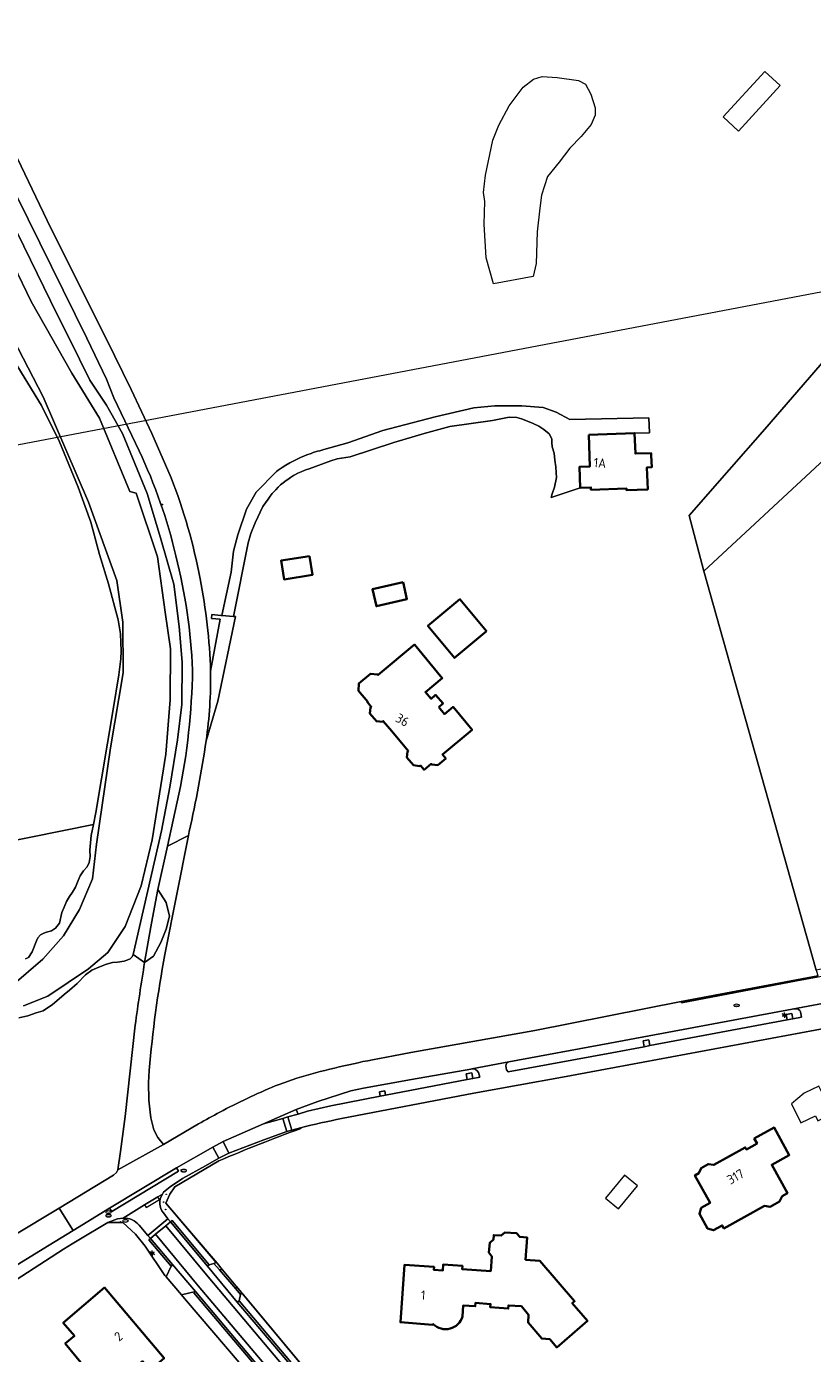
# Model space of a CAD drawing. Header units: metres. Extents: x 140853 to 145288, y 474558 to 480269.
# Tile 120 of 256: x 141550 to 141701, y 478305 to 478560. Entities that reach past the tile are written whole.
import ezdxf
from ezdxf.enums import TextEntityAlignment as Align

# ---------------------------------------------------------------- set-up
doc = ezdxf.new("R2010")
doc.units = ezdxf.units.M
doc.header["$MEASUREMENT"] = 0
for name, color, linetype, lineweight in [('B-WE-GR-BOS_LOOF-G', 40, 'Continuous', 13), ('B-WE-GR-GRAS_KRUIDENRIJK-G', 80, 'Continuous', 18), ('B-WE-GR-GROENVOORZIENING-G', 80, 'Continuous', 18), ('B-WE-GW-WATERGANG_INSTEEK-G', 90, 'Continuous', 18), ('B-WE-IE-TERREINAFSCHEIDING_KUNSTMATIG_HEKWERK-G', 20, 'IE-TERREINAFSCHEIDING-KUNSTMATIG', 18), ('B-WE-KL-ET_LS_OV_LICHTMAST-S', 190, 'Continuous', 18), ('B-WE-KL-GAS_PUT-S', 30, 'Continuous', 18), ('B-WE-KL-WATER_BRANDLEIDING_PUT-S', 150, 'Continuous', 18), ('B-WE-KL-WATER_PUT-S', 170, 'Continuous', 18), ('B-WE-OG-BEBOUWING-G', 7, 'Continuous', 35), ('B-WE-OG-BEBOUWING_HUISNUMMER-T18', 10, 'Continuous', 18), ('B-WE-OG-BEBOUWING_LUIFEL-G', 7, 'Continuous', 18), ('B-WE-OG-HULPLIJN-G', 50, 'Continuous', 18), ('B-WE-OG-TERREIN_ERF-G', 7, 'Continuous', 18), ('B-WE-OG-WATER-G', 130, 'Continuous', 18), ('B-WE-VH-VERHARDING_ASFALT-G', 252, 'Continuous', 18), ('B-WE-VH-VERHARDING_BEDRIJFSVLOERPLAAT-G', 252, 'Continuous', 18), ('B-WE-VH-VERHARDING_BETONSTRAATSTEEN-G', 252, 'Continuous', 18), ('B-WE-VH-VERHARDING_GRASBETONSTEEN-G', 70, 'Continuous', 18), ('B-WE-VH-VERHARDING_HALFVERHARDING-G', 252, 'Continuous', 18), ('B-WE-VH-VERHARDING_HALFVERHARDING_GRIND-G', 252, 'Continuous', 18), ('B-WE-VH-VERHARDING_STRAATBAKSTEEN-G', 252, 'Continuous', 18), ('B-WE-VW-MARKERING-G', 7, 'Continuous', 18), ('X-XX-XX-ALGEMEEN-S', 7, 'Continuous', 18)]:
    doc.layers.add(name, color=color, linetype=linetype, lineweight=lineweight)
doc.styles.add('NLCS-ISO', font='txt')
doc.linetypes.add('IE-TERREINAFSCHEIDING-KUNSTMATIG', pattern='A,4,[82,NLCS.shx,S=0.75,R=90,X=0,Y=0],4,-2', length=10)

# ---------------------------------------------------------------- blocks, each defined once
blk = doc.blocks.new('SIE-WEG_AFVALBAK_TYPE_01')
for radius in [0.25, 0.156]:
    blk.add_circle((0, 0), radius)
blk = doc.blocks.new('B-SIE-WEG_LICHTMAST-SO')
at = {"ltscale": 0.1}
for p, q in [((-1.1, 0.6), (-2.2, 1.3)), ((0, 1.3), (0, 2.5)), ((1.1, 0.6), (2.2, 1.3)), ((-1.1, -0.6), (-2.2, -1.3)), ((0, -1.3), (0, -2.5)), ((1.1, -0.6), (2.2, -1.3))]:
    blk.add_line(p, q, dxfattribs=at)
at = {"flags": 128}
for points in [[(-1.2, 0.5), (1.2, 0.5)], [(-1.2, -0.5), (1.2, -0.5)]]:
    blk.add_lwpolyline(points, dxfattribs=at)
at = {"ltscale": 0.1}
blk.add_circle((0, 0), 1.27, dxfattribs=at)
at = {"style": 'NLCS-ISO'}
blk.add_attdef('TYPE', text='', height=1.8, dxfattribs=at).set_placement((0, 2.5), align=Align.BOTTOM_CENTER)
blk = doc.blocks.new('SKL-GAS_PUT-SO')
at = {"color": 0, "linetype": 'ByBlock', "lineweight": 18}
blk.add_ellipse((0, 0), major_axis=(2.5, 0), ratio=0.601255, dxfattribs=at)
at = {"color": 0, "linetype": 'ByBlock', "lineweight": 18, "style": 'NLCS-ISO'}
blk.add_text('gas', height=1.8, dxfattribs=at).set_placement((0.1, 0.3), align=Align.MIDDLE_CENTER)
blk = doc.blocks.new('SIE-WEG_STRAATPOT_BRANDKRAAN-SO')
blk.add_ellipse((0, 0), major_axis=(-0.729, 0), ratio=0.685994)
at = {"style": 'NLCS-ISO'}
blk.add_text('BR', height=0.4, dxfattribs=at).set_placement((-0.3, -0.2))
blk = doc.blocks.new('SKL-WATERLEIDINGPUT-SO')
at = {"color": 0, "linetype": 'ByBlock', "lineweight": 18}
blk.add_ellipse((0, 0), major_axis=(2.5, 0), ratio=0.54, dxfattribs=at)
at = {"color": 0, "linetype": 'ByBlock', "lineweight": 18, "style": 'NLCS-ISO'}
blk.add_text('wl', height=1.8, dxfattribs=at).set_placement((0, 0), align=Align.MIDDLE_CENTER)

msp = doc.modelspace()

# ---------------------------------------------------------------- linework, layer by layer
at = {"layer": 'B-WE-GR-BOS_LOOF-G', "ltscale": 0.2, "flags": 128}
msp.add_lwpolyline([(141511.532, 478305.745), (141556.197, 478332.586), (141566.663, 478338.947), (141567.252, 478339.433), (141567.516, 478339.948), (141568, 478343.448), (141568.914, 478350.235), (141570.873, 478367.764), (141570.873, 478367.764, -0.0075135), (141572.674, 478379.865), (141572.674, 478379.865), (141570.454, 478381.423), (141570.286, 478380.95), (141569.916, 478380.568), (141569.422, 478380.341), (141568.722, 478380.098), (141567.449, 478379.908), (141566.493, 478379.828), (141565.336, 478379.507), (141563.846, 478378.976), (141562.492, 478378.375), (141561.303, 478377.464), (141559.703, 478375.838), (141558.191, 478374.554), (141557.178, 478373.698), (141556.21, 478372.878), (141554.934, 478371.78), (141553.115, 478370.545), (141551.764, 478370.168), (141550.211, 478369.601), (141548.456, 478369.202)], format="xyb", dxfattribs=at)
at = {"layer": 'B-WE-GR-GRAS_KRUIDENRIJK-G', "ltscale": 0.2, "flags": 128}
msp.add_lwpolyline([(141545.588, 478525.646), (141555.86, 478504.587), (141558.144, 478500), (141562.15, 478491.955), (141565.336, 478487.138), (141568.432, 478481.673), (141573.17, 478470.137), (141575.742, 478461.562), (141578.285, 478452.679), (141579.349, 478444.554), (141579.915, 478437.646), (141579.855, 478429.535), (141578.988, 478422.739), (141577.515, 478413.58), (141575.926, 478405.203), (141570.454, 478381.423), (141572.674, 478379.865), (141573.864, 478386.729), (141575.172, 478393.571), (141575.247, 478393.907), (141577.083, 478402.226), (141579.295, 478412.248), (141579.295, 478412.248, 0.0457828), (141581.911, 478436.144), (141581.911, 478436.144, 0.0518868), (141578.693, 478458.115), (141578.693, 478458.115, 0.0531444), (141571.608, 478478.346), (141571.608, 478478.346), (141566.754, 478488.515), (141565.324, 478492.128), (141561.558, 478500.028), (141545.689, 478532.166)], format="xyb", dxfattribs=at)
msp.add_lwpolyline([(141491.013, 478391.941), (141562.83, 478406.43), (141563.292, 478408.749), (141566.629, 478428.528), (141567.728, 478435.222), (141568.095, 478438.303), (141568.157, 478439.756), (141567.999, 478443.114), (141567.611, 478445.822), (141565.709, 478452.748), (141563.966, 478458.376), (141562.295, 478464.631), (141559.892, 478471.353), (141556.263, 478480.041), (141552.835, 478487.061), (141546.851, 478496.813)], dxfattribs=at)
for points in [[(141696.421, 478368.785), (141696.224, 478369.867), (141697.306, 478370.064), (141697.502, 478368.987), (141699.207, 478369.305), (141699.057, 478370.042), (141699.057, 478370.042, 0.3212113), (141698.337, 478370.913), (141698.337, 478370.913), (141697.39, 478370.857), (141662.288, 478364.344), (141642.791, 478360.726), (141642.791, 478360.726, 0.3285056), (141642.238, 478359.939), (141642.238, 478359.939), (141642.365, 478359.17), (141642.72, 478358.792), (141662.632, 478362.486), (141668.882, 478363.645), (141668.672, 478364.764), (141669.753, 478364.967), (141669.963, 478363.847), (141696.421, 478368.785)], [(141635.684, 478359.383), (141635.483, 478359.345), (141624.069, 478357.348), (141614.861, 478355.692), (141612.399, 478355.139), (141606.018, 478353.119), (141601.867, 478351.566), (141602.244, 478350.669), (141604.033, 478351.212), (141608.525, 478352.266), (141618.067, 478354.126), (141617.905, 478354.972), (141618.936, 478355.17), (141619.098, 478354.323), (141634.802, 478357.324), (141634.601, 478358.401), (141635.683, 478358.601), (141635.887, 478357.531), (141637.222, 478357.786), (141636.95, 478358.69), (141636.95, 478358.69, 0.313814), (141635.684, 478359.383)], [(141602.743, 478347.899), (141602.713, 478348.012), (141601.042, 478347.564), (141600.095, 478347.295), (141595.636, 478345.73), (141588.923, 478343.121), (141586.99, 478342.222), (141584.383, 478340.744), (141579.975, 478338.246), (141577.587, 478336.673), (141576.336, 478335.648), (141576.093, 478335.246), (141576.093, 478335.246, 0.3242677), (141576.282, 478331.641), (141576.282, 478331.641), (141577.157, 478330.533), (141577.66, 478329.963), (141577.975, 478330.223), (141585.085, 478321.678), (141586.016, 478321.912), (141586.47, 478322.13), (141576.774, 478333.547), (141577.543, 478335.234), (141578.486, 478336.674), (141586.963, 478341.662), (141586.963, 478341.662, -0.0132315), (141602.743, 478347.899)], [(141577.815, 478321.421), (141573.476, 478326.459), (141573.822, 478326.715), (141573.322, 478327.304), (141571.606, 478329.273), (141571.619, 478329.286), (141571.619, 478329.286, 0.241023), (141568.576, 478330.647), (141568.576, 478330.647), (141567.428, 478330.501), (141565.584, 478329.826), (141568.477, 478329.795), (141570.95, 478327.566), (141572.804, 478325.247), (141576.593, 478319.632), (141576.834, 478319.347), (141577.815, 478321.421)]]:
    msp.add_lwpolyline(points, format="xyb", close=True, dxfattribs=at)
for points in [[(141635.943, 478250), (141638.34, 478247.578), (141699.129, 478174.344), (141700.575, 478172.602), (141700.593, 478173.342), (141699.68, 478177.053), (141694.586, 478183.058), (141682.193, 478197.712), (141671.446, 478210.495), (141656.212, 478228.439), (141635.632, 478252.818), (141615.738, 478276.525), (141595.436, 478300.521), (141582.128, 478316.275), (141582.448, 478316.554), (141579.794, 478315.857), (141580.344, 478315.208), (141599.185, 478293.15), (141599.924, 478292.273), (141601.852, 478290.259), (141634.245, 478251.715), (141635.943, 478250)], [(141591.139, 478315.963), (141590.873, 478314.714), (141599.858, 478304.065), (141620.139, 478280.037), (141640.151, 478256.308), (141640.85, 478256.852), (141640.006, 478257.855), (141591.377, 478316.278), (141591.139, 478315.963)]]:
    msp.add_lwpolyline(points, close=True, dxfattribs=at)
at = {"layer": 'B-WE-GR-GROENVOORZIENING-G', "ltscale": 0.2, "flags": 128}
msp.add_lwpolyline([(141702.372, 478377.073), (141724.711, 478381.223), (141752.158, 478386.204), (141776.678, 478390.762), (141776.678, 478390.762, 0.14505), (141778.55, 478392.612), (141778.55, 478392.612), (141776.121, 478392.18), (141745.375, 478386.707), (141701.999, 478378.397), (141702.107, 478378.012), (141702.314, 478377.279), (141676.006, 478372.335), (141676.047, 478372.118), (141698.23, 478376.303), (141702.372, 478377.073)], format="xyb", close=True, dxfattribs=at)
at = {"layer": 'B-WE-GW-WATERGANG_INSTEEK-G', "ltscale": 0.2, "flags": 128}
for points in [[(141548.456, 478369.202), (141550.211, 478369.601), (141551.764, 478370.168), (141553.115, 478370.545), (141554.934, 478371.78), (141556.21, 478372.878), (141557.178, 478373.698), (141558.191, 478374.554), (141559.703, 478375.838), (141561.303, 478377.464), (141562.492, 478378.375), (141563.846, 478378.976), (141565.336, 478379.507), (141566.493, 478379.828), (141567.449, 478379.908), (141568.722, 478380.098), (141569.422, 478380.341), (141569.916, 478380.568), (141570.286, 478380.95), (141570.454, 478381.423), (141575.926, 478405.203), (141577.515, 478413.58), (141578.988, 478422.739), (141579.855, 478429.535), (141579.915, 478437.646), (141579.349, 478444.554), (141578.285, 478452.679), (141575.742, 478461.562), (141573.17, 478470.137), (141568.432, 478481.673), (141565.336, 478487.138), (141562.15, 478491.955), (141558.144, 478500), (141555.86, 478504.587), (141545.588, 478525.646)], [(141543.973, 478521.184), (141550.804, 478507.059), (141558.686, 478493.307), (141563.975, 478484.639), (141569.805, 478470.54), (141571.056, 478470.163), (141575.137, 478457.919), (141576.62, 478447.306), (141577.658, 478440.248), (141577.615, 478430.389), (141576.745, 478419.956), (141574.113, 478403.47), (141572.02, 478394.616), (141568.928, 478386.789), (141565.566, 478381.765), (141561.882, 478378.619), (141554.065, 478373.353), (141549.332, 478371.51)], [(141547.12, 478375.393), (141553.067, 478380.508), (141557.058, 478384.963), (141560.164, 478390.046), (141562.609, 478395.979), (141563.395, 478402.615), (141566.131, 478421.147), (141568.544, 478435.61), (141568.451, 478445.346), (141567.322, 478453.387), (141561.892, 478468.479), (141553.152, 478488.703), (141537.681, 478518.491)], [(141546.851, 478496.813), (141552.835, 478487.061), (141556.263, 478480.041), (141559.892, 478471.353), (141562.295, 478464.631), (141563.966, 478458.376), (141565.709, 478452.748), (141567.611, 478445.822), (141567.999, 478443.114), (141568.157, 478439.756), (141568.095, 478438.303), (141567.728, 478435.222), (141566.629, 478428.528), (141563.292, 478408.749), (141562.83, 478406.43), (141562.401, 478404.274), (141562.113, 478401.474), (141562.169, 478400.25), (141561.996, 478399.115), (141561.58, 478398.255), (141560.88, 478397.467), (141560.251, 478396.529), (141559.853, 478395.617), (141559.373, 478394.351), (141558.77, 478393.396), (141558.184, 478392.531), (141557.658, 478391.591), (141557.157, 478390.479), (141556.761, 478389.498), (141556.285, 478387.437), (141555.516, 478386.461), (141554.735, 478385.928), (141553.792, 478385.669), (141553.254, 478385.485), (141552.599, 478385.149), (141552.116, 478384.609), (141551.862, 478384.041), (141551.048, 478381.881), (141550.301, 478380.837), (141549.757, 478380.533)]]:
    msp.add_lwpolyline(points, dxfattribs=at)
at = {"layer": 'B-WE-IE-TERREINAFSCHEIDING_KUNSTMATIG_HEKWERK-G', "ltscale": 0.2, "flags": 128}
msp.add_lwpolyline([(141602.743, 478347.899, 0.0132315), (141586.963, 478341.662)], format="xyb", dxfattribs=at)
for points in [[(141586.963, 478341.662), (141578.486, 478336.674), (141577.543, 478335.234), (141576.774, 478333.547)], [(141576.774, 478333.547), (141586.621, 478321.952)], [(141640.006, 478257.855), (141591.28, 478316.395)]]:
    msp.add_lwpolyline(points, dxfattribs=at)
at = {"layer": 'B-WE-OG-BEBOUWING-G', "ltscale": 0.2, "flags": 128}
for points in [[(141658.21, 478481.427), (141658.446, 478475.334), (141656.4, 478475.255), (141656.555, 478471.206), (141658.617, 478471.285), (141658.634, 478470.855), (141665.471, 478471.12), (141665.485, 478470.762), (141669.566, 478470.92), (141669.402, 478475.149), (141670.327, 478475.184), (141670.24, 478477.435), (141670.221, 478477.914), (141667.194, 478477.797), (141667.04, 478481.768), (141658.21, 478481.427)], [(141604.428, 478458.087), (141598.946, 478457.221), (141599.52, 478453.589), (141605.002, 478454.455), (141604.428, 478458.087)], [(141622.439, 478453.078), (141616.548, 478451.698), (141617.314, 478448.427), (141623.205, 478449.807), (141622.439, 478453.078)], [(141638.517, 478443.604), (141633.402, 478449.756), (141627.246, 478444.638), (141632.361, 478438.486), (141638.517, 478443.604)], [(141629.313, 478428.981), (141630.069, 478429.641), (141630.158, 478429.719), (141628.724, 478431.361), (141628.635, 478431.283), (141627.88, 478430.625), (141626.762, 478431.905), (141630.002, 478434.609), (141624.621, 478441.058), (141617.625, 478435.222), (141617.549, 478435.314), (141616.171, 478435.426), (141613.962, 478433.572), (141613.844, 478432.16), (141615.659, 478430.028), (141615.578, 478429.953), (141616.307, 478429.083), (141616.217, 478429.007), (141616.162, 478428.961), (141616.047, 478427.806), (141617.318, 478426.301), (141618.483, 478426.192), (141618.538, 478426.238), (141618.629, 478426.314), (141620.274, 478424.351), (141623.44, 478420.573), (141623.302, 478420.458), (141623.194, 478419.343), (141624.472, 478417.831), (141625.645, 478417.647), (141625.791, 478417.768), (141626.483, 478416.939), (141627.865, 478418.091), (141627.987, 478417.945), (141629.135, 478417.838), (141630.662, 478419.126), (141630.039, 478419.904), (141635.728, 478424.646), (141632.072, 478429.032), (141630.451, 478427.681), (141629.313, 478428.981)], [(141690.092, 478345.98), (141690.628, 478345.008), (141688.575, 478343.861), (141688.356, 478344.255), (141682.279, 478340.883), (141681.226, 478341.059), (141679.84, 478340.295), (141679.425, 478339.301), (141678.647, 478338.869), (141681.591, 478333.561), (141679.868, 478332.606), (141679.529, 478331.445), (141681.061, 478328.682), (141682.245, 478328.321), (141683.915, 478329.247), (141684.24, 478328.661), (141692.041, 478332.988), (141693.162, 478332.843), (141694.972, 478333.848), (141695.469, 478334.889), (141696.483, 478335.452), (141693.457, 478340.926), (141696.839, 478342.788), (141693.921, 478348.088), (141690.092, 478345.98)], [(141573.724, 478301.369), (141576.439, 478303.669), (141564.95, 478317.283), (141556.995, 478310.492), (141559.15, 478307.967), (141557.379, 478306.501), (141561.613, 478301.412), (141561.446, 478299.965), (141562.914, 478298.247), (141564.338, 478298.135), (141565.235, 478297.086), (141572.263, 478303.093), (141573.724, 478301.369)]]:
    msp.add_lwpolyline(points, close=True, dxfattribs=at)
msp.add_lwpolyline([(141633.891, 478311.718), (141634.049, 478313.862), (141636.343, 478313.694), (141636.389, 478314.321), (141639.291, 478314.107), (141639.245, 478313.489), (141642.691, 478313.236), (141642.734, 478313.858), (141645.228, 478313.685), (141646.635, 478312.049), (141646.528, 478310.532), (141649.161, 478307.455), (141650.684, 478307.34), (141652.033, 478305.77), (141657.955, 478310.862), (141655.028, 478314.266), (141655.483, 478314.658), (141648.774, 478322.46), (141646.051, 478322.651), (141646.35, 478326.92), (141644.924, 478327.026), (141644.303, 478327.724), (141642.06, 478327.89), (141641.343, 478327.291), (141639.908, 478327.398), (141639.836, 478326.531), (141639.153, 478325.905), (141638.998, 478324.021), (141639.57, 478323.292), (141639.336, 478320.441), (141633.821, 478320.847), (141633.866, 478321.466), (141630.176, 478321.737), (141630.088, 478320.541), (141628.383, 478320.666), (141628.426, 478321.245), (141622.741, 478321.664), (141621.926, 478310.593), (141628.129, 478310.137), (141628.259, 478310.268), (141628.259, 478310.268, 0.5749441), (141633.891, 478311.718)], format="xyb", close=True, dxfattribs=at)
at = {"layer": 'B-WE-OG-BEBOUWING_LUIFEL-G', "ltscale": 0.2, "flags": 128}
for points in [[(141697.228, 478352.68), (141699.059, 478348.978), (141701.856, 478350.361), (141702.343, 478349.375), (141705.149, 478350.763), (141702.52, 478356.078), (141699.714, 478354.691), (141697.228, 478352.68)], [(141661.466, 478334.499), (141663.956, 478332.458), (141667.57, 478336.865), (141665.08, 478338.907), (141661.466, 478334.499)]]:
    msp.add_lwpolyline(points, close=True, dxfattribs=at)
at = {"layer": 'B-WE-OG-HULPLIJN-G'}
msp.add_lwpolyline([(141484.938, 478467.493), (142922.898, 478740.923), (143043.789, 479141.528), (143928.198, 479351.369), (144042.725, 479840.999), (144698.079, 479872.794), (144672.627, 478988.916), (144742.617, 478639.181), (145060.75, 478225.858), (145035.298, 477659.922), (145054.388, 476896.862), (144768.066, 476833.275), (144755.342, 477825.251), (143616.428, 477755.303), (142541.14, 475313.514), (141510.39, 476108.367), (141014.104, 476776.044), (140988.652, 477462.798), (141421.313, 477755.303), (141484.938, 478467.493)], close=True, dxfattribs=at)
at = {"layer": 'B-WE-OG-TERREIN_ERF-G', "ltscale": 0.2, "flags": 128}
for points in [[(141692.122, 478551.361), (141695.099, 478548.635), (141687.047, 478539.844), (141684.109, 478542.613), (141692.122, 478551.361)], [(141637.949, 478528.072), (141638.343, 478531.411), (141639.748, 478538.115), (141640.896, 478541.035), (141642.864, 478544.755), (141645.577, 478548.328), (141647.556, 478549.866), (141649.236, 478550.364), (141652.141, 478550.206), (141656.267, 478549.616), (141657.605, 478548.939), (141658.602, 478546.997), (141659.474, 478544.378), (141659.429, 478542.96), (141658.668, 478541.171), (141656.746, 478538.869), (141654.553, 478536.608), (141652.502, 478533.9), (141650.249, 478531.12), (141649.112, 478527.526), (141648.812, 478525.024), (141648.297, 478520.471), (141648.052, 478514.37), (141647.527, 478511.91), (141639.876, 478510.511), (141638.473, 478515.462), (141638.037, 478521.957), (141638.173, 478526.301), (141637.949, 478528.072)], [(141716.14, 478488.339), (141713.841, 478495.888), (141719.059, 478497.477), (141722.759, 478498.605), (141708.11, 478500.961), (141692.104, 478482.518), (141685.243, 478474.691), (141677.519, 478465.878), (141680.392, 478455.148), (141716.14, 478488.339)], [(141604.428, 478458.087), (141605.002, 478454.455), (141599.52, 478453.589), (141598.946, 478457.221), (141604.428, 478458.087)], [(141622.439, 478453.078), (141623.205, 478449.807), (141617.314, 478448.427), (141616.548, 478451.698), (141622.439, 478453.078)], [(141638.517, 478443.604), (141632.361, 478438.486), (141627.246, 478444.638), (141633.402, 478449.756), (141638.517, 478443.604)], [(141630.002, 478434.609), (141626.762, 478431.905), (141627.88, 478430.625), (141628.635, 478431.283), (141628.724, 478431.361), (141630.158, 478429.719), (141630.069, 478429.641), (141629.313, 478428.981), (141630.451, 478427.681), (141632.072, 478429.032), (141635.728, 478424.646), (141630.039, 478419.904), (141630.662, 478419.126), (141629.135, 478417.838), (141627.987, 478417.945), (141627.865, 478418.091), (141626.483, 478416.939), (141625.791, 478417.768), (141625.645, 478417.647), (141624.472, 478417.831), (141623.194, 478419.343), (141623.302, 478420.458), (141623.44, 478420.573), (141620.274, 478424.351), (141618.629, 478426.314), (141618.538, 478426.238), (141618.483, 478426.192), (141617.318, 478426.301), (141616.047, 478427.806), (141616.162, 478428.961), (141616.217, 478429.007), (141616.307, 478429.083), (141615.578, 478429.953), (141615.659, 478430.028), (141613.844, 478432.16), (141613.962, 478433.572), (141616.171, 478435.426), (141617.549, 478435.314), (141617.625, 478435.222), (141624.621, 478441.058), (141630.002, 478434.609)], [(141690.092, 478345.98), (141693.921, 478348.088), (141696.839, 478342.788), (141693.457, 478340.926), (141696.483, 478335.452), (141695.469, 478334.889), (141694.972, 478333.848), (141693.162, 478332.843), (141692.041, 478332.988), (141684.24, 478328.661), (141683.915, 478329.247), (141682.245, 478328.321), (141681.061, 478328.682), (141679.529, 478331.445), (141679.868, 478332.606), (141681.591, 478333.561), (141678.647, 478338.869), (141679.425, 478339.301), (141679.84, 478340.295), (141681.226, 478341.059), (141682.279, 478340.883), (141688.356, 478344.255), (141688.575, 478343.861), (141690.628, 478345.008), (141690.092, 478345.98)], [(141573.724, 478301.369), (141572.263, 478303.093), (141565.235, 478297.086), (141564.338, 478298.135), (141562.914, 478298.247), (141561.446, 478299.965), (141561.613, 478301.412), (141557.379, 478306.501), (141559.15, 478307.967), (141556.995, 478310.492), (141564.95, 478317.283), (141576.439, 478303.669), (141573.724, 478301.369)]]:
    msp.add_lwpolyline(points, close=True, dxfattribs=at)
for points in [[(141546.709, 478537.668), (141554.596, 478521.223), (141565.299, 478499.99), (141570.091, 478490.154), (141574.079, 478481.665), (141577.806, 478473.127), (141577.806, 478473.127, -0.0464586), (141583.351, 478453.731), (141583.351, 478453.731, -0.0399876), (141585.381, 478435.926), (141585.381, 478435.926), (141587.256, 478445.917), (141585.535, 478446.082), (141585.606, 478446.828), (141587.369, 478446.66), (141587.546, 478446.645), (141589.342, 478454.999), (141589.803, 478459.005), (141590.623, 478462.164), (141592.325, 478467.132), (141594.144, 478470.402), (141598.057, 478474.39), (141598.414, 478474.641), (141599.141, 478475.125), (141599.884, 478475.585), (141600.641, 478476.02), (141601.025, 478476.228), (141601.803, 478476.626), (141602.683, 478477.037), (141603.49, 478477.38), (141603.898, 478477.542), (141604.721, 478477.845), (141605.136, 478477.986), (141605.973, 478478.248), (141606.394, 478478.369), (141607.218, 478478.583), (141611.807, 478479.878), (141618.536, 478482.245), (141628.613, 478484.894), (141636.099, 478486.618), (141640.146, 478487.008), (141645.298, 478487.008), (141649.452, 478486.648), (141651.962, 478485.773), (141654.576, 478484.398), (141669.782, 478484.697), (141669.907, 478481.81), (141667.04, 478481.768), (141667.194, 478477.797), (141670.221, 478477.914), (141670.24, 478477.435), (141670.327, 478475.184), (141669.402, 478475.149), (141669.566, 478470.92), (141665.485, 478470.762), (141665.471, 478471.12), (141658.634, 478470.855), (141658.617, 478471.285), (141656.555, 478471.206), (141650.956, 478469.342), (141651.186, 478470.033), (141651.608, 478471.375), (141651.991, 478473.178), (141651.915, 478474.099), (141651.876, 478475.25), (141651.685, 478476.554), (141651.531, 478477.858), (141651.186, 478479.124), (141651.109, 478479.93), (141651.071, 478480.621), (141650.572, 478481.58), (141649.536, 478482.462), (141648.577, 478483.076), (141647.503, 478483.613), (141646.429, 478484.073), (141645.278, 478484.495), (141644.357, 478484.725), (141642.861, 478484.84), (141639.673, 478484.202), (141631.482, 478483.022), (141626.544, 478481.673), (141620.669, 478479.94), (141612.283, 478477.182), (141609.786, 478476.807), (141608.539, 478476.445), (141604.353, 478474.902), (141603.728, 478474.688), (141603.419, 478474.57), (141602.81, 478474.316), (141602.212, 478474.035), (141601.627, 478473.728), (141601.34, 478473.565), (141600.776, 478473.221), (141600.228, 478472.852), (141599.96, 478472.659), (141599.369, 478472.2), (141598.866, 478471.771), (141598.382, 478471.321), (141597.918, 478470.85), (141597.694, 478470.607), (141597.262, 478470.107), (141596.852, 478469.588), (141596.466, 478469.052), (141595.471, 478467.613), (141593.951, 478464.497), (141593.121, 478462.438), (141592.638, 478460.633), (141589.775, 478446.462), (141590.185, 478446.428), (141586.792, 478430.164), (141584.522, 478422.539), (141584.522, 478422.539, -0.0194999), (141581.279, 478405.054), (141581.279, 478405.054), (141581.129, 478404.298), (141576.557, 478381.37), (141576.557, 478381.37, 0.0229024), (141573.536, 478359.059), (141573.536, 478359.059, 0.0532441), (141573.868, 478349.931), (141573.868, 478349.931), (141574.432, 478347.622), (141575.239, 478346.149), (141576.286, 478344.83), (141583.071, 478348.779), (141583.071, 478348.779, -0.0088366), (141587.149, 478351.035), (141587.149, 478351.035, -0.0224165), (141597.806, 478356.086), (141597.806, 478356.086), (141598.58, 478356.37), (141601.971, 478357.614), (141601.971, 478357.614, -0.0198045), (141616.565, 478361.143), (141616.565, 478361.143), (141620.606, 478361.869), (141623.919, 478362.56), (141647.854, 478366.768), (141676.006, 478372.335), (141702.314, 478377.279)], [(141704.601, 478367.328), (141663.161, 478359.639), (141653.122, 478357.776), (141636.081, 478354.697), (141610.599, 478349.8), (141610.599, 478349.8, 0.0185384), (141602.713, 478348.012), (141602.713, 478348.012), (141602.743, 478347.899), (141602.743, 478347.899, 0.0132315), (141586.963, 478341.662), (141586.963, 478341.662), (141578.486, 478336.674), (141577.543, 478335.234), (141576.774, 478333.547), (141586.47, 478322.13), (141586.621, 478321.952), (141587.631, 478320.747), (141587.655, 478320.719), (141590.27, 478317.599), (141590.356, 478317.497), (141591.28, 478316.395), (141591.377, 478316.278), (141640.006, 478257.855)], [(141633.891, 478311.718, -0.5749441), (141628.259, 478310.268)]]:
    msp.add_lwpolyline(points, format="xyb", dxfattribs=at)
for points in [[(141701.999, 478378.397), (141680.392, 478455.148), (141677.519, 478465.878), (141685.243, 478474.691), (141692.104, 478482.518), (141708.11, 478500.961)], [(141716.14, 478488.339), (141680.392, 478455.148), (141701.999, 478378.397)], [(141549.757, 478380.533), (141550.301, 478380.837), (141551.048, 478381.881), (141551.862, 478384.041), (141552.116, 478384.609), (141552.599, 478385.149), (141553.254, 478385.485), (141553.792, 478385.669), (141554.735, 478385.928), (141555.516, 478386.461), (141556.285, 478387.437), (141556.761, 478389.498), (141557.157, 478390.479), (141557.658, 478391.591), (141558.184, 478392.531), (141558.77, 478393.396), (141559.373, 478394.351), (141559.853, 478395.617), (141560.251, 478396.529), (141560.88, 478397.467), (141561.58, 478398.255), (141561.996, 478399.115), (141562.169, 478400.25), (141562.113, 478401.474), (141562.401, 478404.274), (141562.83, 478406.43), (141491.013, 478391.941)], [(141599.185, 478293.15), (141580.344, 478315.208), (141579.794, 478315.857), (141576.834, 478319.347), (141576.593, 478319.632), (141572.804, 478325.247), (141570.95, 478327.566), (141568.477, 478329.795), (141565.584, 478329.826), (141560.006, 478326.456), (141558.746, 478325.695), (141557.027, 478324.657), (141544.437, 478316.509)], [(141628.259, 478310.268), (141628.129, 478310.137), (141621.926, 478310.593), (141622.741, 478321.664), (141628.426, 478321.245), (141628.383, 478320.666), (141630.088, 478320.541), (141630.176, 478321.737), (141633.866, 478321.466), (141633.821, 478320.847), (141639.336, 478320.441), (141639.57, 478323.292), (141638.998, 478324.021), (141639.153, 478325.905), (141639.836, 478326.531), (141639.908, 478327.398), (141641.343, 478327.291), (141642.06, 478327.89), (141644.303, 478327.724), (141644.924, 478327.026), (141646.35, 478326.92), (141646.051, 478322.651), (141648.774, 478322.46), (141655.483, 478314.658), (141655.028, 478314.266), (141657.955, 478310.862), (141652.033, 478305.77), (141650.684, 478307.34), (141649.161, 478307.455), (141646.528, 478310.532), (141646.635, 478312.049), (141645.228, 478313.685), (141642.734, 478313.858), (141642.691, 478313.236), (141639.245, 478313.489)], [(141639.245, 478313.489), (141639.291, 478314.107), (141636.389, 478314.321), (141636.343, 478313.694), (141634.049, 478313.862), (141633.891, 478311.718)]]:
    msp.add_lwpolyline(points, dxfattribs=at)
at = {"layer": 'B-WE-OG-WATER-G', "ltscale": 0.2, "flags": 128}
for points in [[(141549.332, 478371.51), (141554.065, 478373.353), (141561.882, 478378.619), (141565.566, 478381.765), (141568.928, 478386.789), (141572.02, 478394.616), (141574.113, 478403.47), (141576.745, 478419.956), (141577.615, 478430.389), (141577.658, 478440.248), (141576.62, 478447.306), (141575.137, 478457.919), (141571.056, 478470.163), (141569.805, 478470.54), (141563.975, 478484.639), (141558.686, 478493.307), (141550.804, 478507.059), (141543.973, 478521.184)], [(141537.681, 478518.491), (141553.152, 478488.703), (141561.892, 478468.479), (141567.322, 478453.387), (141568.451, 478445.346), (141568.544, 478435.61), (141566.131, 478421.147), (141563.395, 478402.615), (141562.609, 478395.979), (141560.164, 478390.046), (141557.058, 478384.963), (141553.067, 478380.508), (141547.12, 478375.393)]]:
    msp.add_lwpolyline(points, dxfattribs=at)
at = {"layer": 'B-WE-VH-VERHARDING_ASFALT-G', "ltscale": 0.2, "flags": 128}
for points in [[(141702.372, 478377.073), (141698.23, 478376.303), (141676.047, 478372.118), (141676.006, 478372.335), (141647.854, 478366.768), (141623.919, 478362.56), (141620.606, 478361.869), (141616.565, 478361.143), (141616.565, 478361.143, 0.0198045), (141601.971, 478357.614), (141601.971, 478357.614), (141598.58, 478356.37), (141597.806, 478356.086), (141597.806, 478356.086, 0.0224165), (141587.149, 478351.035), (141587.149, 478351.035, 0.0088366), (141583.071, 478348.779), (141583.071, 478348.779), (141576.286, 478344.83), (141567.516, 478339.948), (141567.252, 478339.433), (141566.663, 478338.947), (141556.197, 478332.586), (141558.893, 478328.249), (141565.931, 478332.552), (141578.815, 478340.357), (141585.818, 478344.321), (141587.82, 478345.396), (141595.556, 478348.82), (141601.867, 478351.566), (141606.018, 478353.119), (141612.399, 478355.139), (141614.861, 478355.692), (141624.069, 478357.348), (141635.483, 478359.345), (141635.684, 478359.383), (141642.791, 478360.726), (141662.288, 478364.344), (141697.39, 478370.857), (141706.322, 478372.557)], [(141706.322, 478372.557), (141697.39, 478370.857), (141698.337, 478370.913), (141698.337, 478370.913, -0.3212113), (141699.057, 478370.042), (141699.057, 478370.042), (141699.207, 478369.305), (141697.502, 478368.987), (141696.421, 478368.785), (141669.963, 478363.847), (141668.882, 478363.645), (141662.632, 478362.486), (141642.72, 478358.792), (141642.365, 478359.17), (141642.238, 478359.939), (141642.238, 478359.939, -0.3285056), (141642.791, 478360.726), (141642.791, 478360.726), (141635.684, 478359.383), (141635.684, 478359.383, -0.313814), (141636.95, 478358.69), (141636.95, 478358.69), (141637.222, 478357.786), (141635.887, 478357.531), (141634.802, 478357.324), (141619.098, 478354.323), (141618.067, 478354.126), (141608.525, 478352.266), (141604.033, 478351.212), (141602.244, 478350.669), (141600.247, 478350.161), (141601.042, 478347.564), (141602.713, 478348.012), (141602.713, 478348.012, -0.0185384), (141610.599, 478349.8), (141610.599, 478349.8), (141636.081, 478354.697), (141653.122, 478357.776), (141663.161, 478359.639), (141704.601, 478367.328)]]:
    msp.add_lwpolyline(points, format="xyb", dxfattribs=at)
for points in [[(141599.296, 478349.85), (141595.556, 478348.82), (141587.82, 478345.396), (141588.923, 478343.121), (141595.636, 478345.73), (141600.095, 478347.295), (141599.296, 478349.85)], [(141600.247, 478350.161), (141599.296, 478349.85), (141600.095, 478347.295), (141601.042, 478347.564), (141600.247, 478350.161)], [(141675.19, 478212.466), (141659.438, 478231.112), (141638.888, 478255.444), (141618.826, 478279.102), (141598.66, 478303.026), (141584.913, 478319.356), (141576.739, 478329.184), (141574.788, 478327.533), (141583.02, 478317.63), (141596.708, 478301.366), (141616.884, 478277.448), (141636.883, 478253.827), (141657.486, 478229.45), (141673.234, 478210.812), (141675.19, 478212.466)], [(141590.524, 478314.495), (141584.759, 478321.424), (141577.66, 478329.963), (141576.739, 478329.184), (141584.913, 478319.356), (141598.66, 478303.026), (141618.826, 478279.102), (141638.888, 478255.444), (141659.438, 478231.112), (141675.19, 478212.466), (141676.065, 478213.19), (141660.276, 478231.857), (141648.057, 478246.321), (141647.82, 478246.733), (141639.853, 478256.068), (141619.822, 478279.79), (141599.563, 478303.802), (141590.524, 478314.495)], [(141574.788, 478327.533), (141573.822, 478326.715), (141578.022, 478321.734), (141582.448, 478316.554), (141595.764, 478300.768), (141616.076, 478276.756), (141635.959, 478253.069), (141656.527, 478228.684), (141671.752, 478210.734), (141672.337, 478210.061), (141673.234, 478210.812), (141657.486, 478229.45), (141636.883, 478253.827), (141616.884, 478277.448), (141596.708, 478301.366), (141583.02, 478317.63), (141574.788, 478327.533)], [(141590.27, 478317.599), (141587.655, 478320.719), (141587.631, 478320.747), (141587.081, 478320.682), (141590.224, 478317.02), (141590.356, 478317.497), (141590.27, 478317.599)]]:
    msp.add_lwpolyline(points, close=True, dxfattribs=at)
for points in [[(141544.437, 478316.509), (141557.027, 478324.657), (141558.746, 478325.695), (141560.006, 478326.456), (141565.584, 478329.826), (141567.428, 478330.501), (141568.576, 478330.647), (141572.656, 478333.218), (141575.192, 478334.77), (141576.093, 478335.246), (141576.336, 478335.648), (141577.587, 478336.673), (141579.975, 478338.246), (141584.383, 478340.744), (141586.99, 478342.222), (141585.818, 478344.321), (141578.815, 478340.357), (141579.202, 478339.707), (141566.331, 478331.922), (141565.931, 478332.552), (141558.893, 478328.249), (141553.134, 478324.727), (141540.358, 478316.888)], [(141540.358, 478316.888), (141553.134, 478324.727), (141558.893, 478328.249), (141556.197, 478332.586), (141511.532, 478305.745)]]:
    msp.add_lwpolyline(points, dxfattribs=at)
at = {"layer": 'B-WE-VH-VERHARDING_BEDRIJFSVLOERPLAAT-G', "ltscale": 0.2, "flags": 128}
for points in [[(141565.931, 478332.552), (141566.331, 478331.922), (141579.202, 478339.707), (141578.815, 478340.357), (141565.931, 478332.552)], [(141576.739, 478329.184), (141577.66, 478329.963), (141577.157, 478330.533), (141573.322, 478327.304), (141573.822, 478326.715), (141574.788, 478327.533), (141576.739, 478329.184)]]:
    msp.add_lwpolyline(points, close=True, dxfattribs=at)
at = {"layer": 'B-WE-VH-VERHARDING_BETONSTRAATSTEEN-G', "ltscale": 0.2, "flags": 128}
for points in [[(141697.502, 478368.987), (141697.306, 478370.064), (141696.224, 478369.867), (141696.421, 478368.785), (141697.502, 478368.987)], [(141668.882, 478363.645), (141669.963, 478363.847), (141669.753, 478364.967), (141668.672, 478364.764), (141668.882, 478363.645)], [(141634.802, 478357.324), (141635.887, 478357.531), (141635.683, 478358.601), (141634.601, 478358.401), (141634.802, 478357.324)], [(141619.098, 478354.323), (141618.936, 478355.17), (141617.905, 478354.972), (141618.067, 478354.126), (141619.098, 478354.323)], [(141602.244, 478350.669), (141601.867, 478351.566), (141595.556, 478348.82), (141599.296, 478349.85), (141600.247, 478350.161), (141602.244, 478350.669)], [(141586.99, 478342.222), (141588.923, 478343.121), (141587.82, 478345.396), (141585.818, 478344.321), (141586.99, 478342.222)], [(141590.224, 478317.02), (141587.081, 478320.682), (141586.016, 478321.912), (141585.085, 478321.678), (141584.759, 478321.424), (141590.524, 478314.495), (141590.873, 478314.714), (141591.139, 478315.963), (141590.224, 478317.02)], [(141587.081, 478320.682), (141587.631, 478320.747), (141586.621, 478321.952), (141586.47, 478322.13), (141586.016, 478321.912), (141587.081, 478320.682)], [(141590.356, 478317.497), (141590.224, 478317.02), (141591.139, 478315.963), (141591.377, 478316.278), (141591.28, 478316.395), (141590.356, 478317.497)]]:
    msp.add_lwpolyline(points, close=True, dxfattribs=at)
msp.add_lwpolyline([(141576.282, 478331.641, -0.3242677), (141576.093, 478335.246), (141576.093, 478335.246), (141575.192, 478334.77), (141572.656, 478333.218), (141568.576, 478330.647), (141568.576, 478330.647, -0.241023), (141571.619, 478329.286), (141571.619, 478329.286), (141571.606, 478329.273), (141573.322, 478327.304), (141577.157, 478330.533), (141576.282, 478331.641)], format="xyb", close=True, dxfattribs=at)
at = {"layer": 'B-WE-VH-VERHARDING_GRASBETONSTEEN-G', "ltscale": 0.2, "flags": 128}
for points in [[(141585.085, 478321.678), (141577.975, 478330.223), (141577.66, 478329.963), (141584.759, 478321.424), (141585.085, 478321.678)], [(141573.822, 478326.715), (141573.476, 478326.459), (141577.815, 478321.421), (141578.022, 478321.734), (141573.822, 478326.715)], [(141683.736, 478196.572), (141682.583, 478197.877), (141673.419, 478208.728), (141672.337, 478210.061), (141671.752, 478210.734), (141656.527, 478228.684), (141635.959, 478253.069), (141616.076, 478276.756), (141595.764, 478300.768), (141582.448, 478316.554), (141582.128, 478316.275), (141595.436, 478300.521), (141615.738, 478276.525), (141635.632, 478252.818), (141656.212, 478228.439), (141671.446, 478210.495), (141682.193, 478197.712), (141694.586, 478183.058), (141699.68, 478177.053), (141699.985, 478177.307), (141694.925, 478183.301), (141683.736, 478196.572)], [(141590.524, 478314.495), (141599.563, 478303.802), (141619.822, 478279.79), (141639.853, 478256.068), (141640.151, 478256.308), (141620.139, 478280.037), (141599.858, 478304.065), (141590.873, 478314.714), (141590.524, 478314.495)]]:
    msp.add_lwpolyline(points, close=True, dxfattribs=at)
at = {"layer": 'B-WE-VH-VERHARDING_HALFVERHARDING-G', "ltscale": 0.2, "flags": 128}
msp.add_lwpolyline([(141658.21, 478481.427), (141667.04, 478481.768), (141669.907, 478481.81), (141669.782, 478484.697), (141654.576, 478484.398), (141651.962, 478485.773), (141649.452, 478486.648), (141645.298, 478487.008), (141640.146, 478487.008), (141636.099, 478486.618), (141628.613, 478484.894), (141618.536, 478482.245), (141611.807, 478479.878), (141607.218, 478478.583), (141606.394, 478478.369), (141605.973, 478478.248), (141605.136, 478477.986), (141604.721, 478477.845), (141603.898, 478477.542), (141603.49, 478477.38), (141602.683, 478477.037), (141601.803, 478476.626), (141601.025, 478476.228), (141600.641, 478476.02), (141599.884, 478475.585), (141599.141, 478475.125), (141598.414, 478474.641), (141598.057, 478474.39), (141594.144, 478470.402), (141592.325, 478467.132), (141590.623, 478462.164), (141589.803, 478459.005), (141589.342, 478454.999), (141587.546, 478446.645), (141589.775, 478446.462), (141592.638, 478460.633), (141593.121, 478462.438), (141593.951, 478464.497), (141595.471, 478467.613), (141596.466, 478469.052), (141596.852, 478469.588), (141597.262, 478470.107), (141597.694, 478470.607), (141597.918, 478470.85), (141598.382, 478471.321), (141598.866, 478471.771), (141599.369, 478472.2), (141599.96, 478472.659), (141600.228, 478472.852), (141600.776, 478473.221), (141601.34, 478473.565), (141601.627, 478473.728), (141602.212, 478474.035), (141602.81, 478474.316), (141603.419, 478474.57), (141603.728, 478474.688), (141604.353, 478474.902), (141608.539, 478476.445), (141609.786, 478476.807), (141612.283, 478477.182), (141620.669, 478479.94), (141626.544, 478481.673), (141631.482, 478483.022), (141639.673, 478484.202), (141642.861, 478484.84), (141644.357, 478484.725), (141645.278, 478484.495), (141646.429, 478484.073), (141647.503, 478483.613), (141648.577, 478483.076), (141649.536, 478482.462), (141650.572, 478481.58), (141651.071, 478480.621), (141651.109, 478479.93), (141651.186, 478479.124), (141651.531, 478477.858), (141651.685, 478476.554), (141651.876, 478475.25), (141651.915, 478474.099), (141651.991, 478473.178), (141651.608, 478471.375), (141651.186, 478470.033), (141650.956, 478469.342), (141656.555, 478471.206), (141656.4, 478475.255), (141658.446, 478475.334), (141658.21, 478481.427)], close=True, dxfattribs=at)
at = {"layer": 'B-WE-VH-VERHARDING_HALFVERHARDING_GRIND-G', "ltscale": 0.2, "flags": 128}
msp.add_lwpolyline([(141590.185, 478446.428), (141589.775, 478446.462), (141587.546, 478446.645), (141587.369, 478446.66), (141585.606, 478446.828), (141585.535, 478446.082), (141587.256, 478445.917), (141585.381, 478435.926), (141585.381, 478435.926, -0.0392234), (141584.522, 478422.539), (141584.522, 478422.539), (141586.792, 478430.164), (141590.185, 478446.428)], format="xyb", close=True, dxfattribs=at)
msp.add_lwpolyline([(141579.794, 478315.857), (141582.448, 478316.554), (141578.022, 478321.734), (141577.815, 478321.421), (141576.834, 478319.347), (141579.794, 478315.857)], close=True, dxfattribs=at)
at = {"layer": 'B-WE-VH-VERHARDING_STRAATBAKSTEEN-G', "ltscale": 0.2, "flags": 128}
msp.add_lwpolyline([(141545.689, 478532.166), (141561.558, 478500.028), (141565.324, 478492.128), (141566.754, 478488.515), (141571.608, 478478.346), (141571.608, 478478.346, -0.0531444), (141578.693, 478458.115), (141578.693, 478458.115, -0.0518868), (141581.911, 478436.144), (141581.911, 478436.144, -0.0457828), (141579.295, 478412.248), (141579.295, 478412.248), (141577.083, 478402.226), (141577.083, 478402.226), (141581.129, 478404.298), (141581.279, 478405.054), (141581.279, 478405.054, 0.0194999), (141584.522, 478422.539), (141584.522, 478422.539, 0.0392234), (141585.381, 478435.926), (141585.381, 478435.926, 0.0399876), (141583.351, 478453.731), (141583.351, 478453.731, 0.0464586), (141577.806, 478473.127), (141577.806, 478473.127), (141574.079, 478481.665), (141570.091, 478490.154), (141565.299, 478499.99), (141554.596, 478521.223), (141546.709, 478537.668)], format="xyb", dxfattribs=at)
msp.add_lwpolyline([(141581.129, 478404.298), (141577.083, 478402.226), (141575.247, 478393.907), (141576.812, 478391.394), (141577.498, 478388.8), (141576.818, 478386.267), (141575.774, 478383.698), (141574.365, 478381.092), (141572.674, 478379.865), (141572.674, 478379.865, 0.0075135), (141570.873, 478367.764), (141570.873, 478367.764), (141568.914, 478350.235), (141568, 478343.448), (141567.516, 478339.948), (141576.286, 478344.83), (141575.239, 478346.149), (141574.432, 478347.622), (141573.868, 478349.931), (141573.868, 478349.931, -0.0532441), (141573.536, 478359.059), (141573.536, 478359.059, -0.0229024), (141576.557, 478381.37), (141576.557, 478381.37), (141581.129, 478404.298)], format="xyb", close=True, dxfattribs=at)
msp.add_lwpolyline([(141575.247, 478393.907), (141575.172, 478393.571), (141573.864, 478386.729), (141572.674, 478379.865), (141574.365, 478381.092), (141575.774, 478383.698), (141576.818, 478386.267), (141577.498, 478388.8), (141576.812, 478391.394), (141575.247, 478393.907)], close=True, dxfattribs=at)
at = {"layer": 'B-WE-VW-MARKERING-G', "ltscale": 0.2, "flags": 128}
msp.add_lwpolyline([(141572.656, 478333.218), (141572.974, 478332.695), (141575.538, 478334.237), (141575.192, 478334.77), (141572.656, 478333.218)], close=True, dxfattribs=at)

# ---------------------------------------------------------------- block references
at = {"layer": 'B-WE-KL-ET_LS_OV_LICHTMAST-S', "xscale": 0.2, "yscale": 0.2, "zscale": 0.2}
for p in [(141695.914, 478369.718), (141574.117, 478323.908)]:
    msp.add_blockref('B-SIE-WEG_LICHTMAST-SO', p, dxfattribs=at)
at = {"layer": 'B-WE-KL-GAS_PUT-S', "xscale": 0.2, "yscale": 0.2, "zscale": 0.2}
for p in [(141580.206, 478339.797), (141565.72, 478331.787), (141565.72, 478331.12), (141568.979, 478330.14)]:
    msp.add_blockref('SKL-GAS_PUT-SO', p, dxfattribs=at)
at = {"layer": 'B-WE-KL-WATER_BRANDLEIDING_PUT-S', "xscale": 0.2, "yscale": 0.2, "zscale": 0.2}
msp.add_blockref('SIE-WEG_STRAATPOT_BRANDKRAAN-SO', (141576, 478468), dxfattribs=at)
at = {"layer": 'B-WE-KL-WATER_PUT-S', "xscale": 0.2, "yscale": 0.2, "zscale": 0.2}
msp.add_blockref('SKL-WATERLEIDINGPUT-SO', (141686.691, 478371.601), dxfattribs=at)
at = {"layer": 'X-XX-XX-ALGEMEEN-S', "xscale": 0.2, "yscale": 0.2, "zscale": 0.2}
for p in [(141576.838, 478335.223), (141576.316, 478333.736), (141576.74, 478332.313), (141568.028, 478329.925)]:
    msp.add_blockref('SIE-WEG_AFVALBAK_TYPE_01', p, dxfattribs=at)

# ---------------------------------------------------------------- texts
at = {"layer": 'B-WE-OG-BEBOUWING_HUISNUMMER-T18', "style": 'NLCS-ISO'}
for s, rotation, p in [('1A', 355.3, (141660.374, 478476.01)), ('36', 330.5, (141622.319, 478426.533)), ('317', 29, (141686.466, 478338.632)), ('1', 355.8, (141626.323, 478315.835)), ('2', 40.2, (141567.638, 478307.896))]:
    msp.add_text(s, height=1.8, rotation=rotation, dxfattribs=at).set_placement(p, align=Align.MIDDLE_CENTER)

doc.saveas('drawing.dxf')
